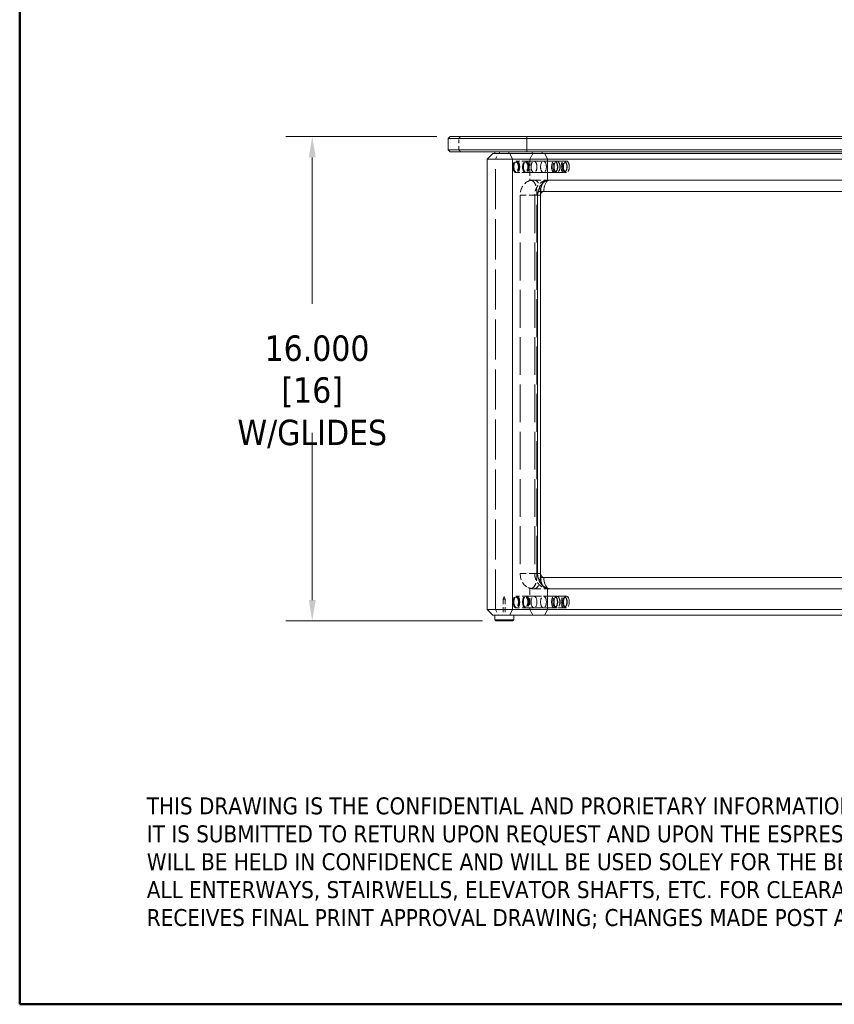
# Model space of a CAD drawing. Header units: inches. Extents: x 1 to 118, y 2 to 76.
# Tile 1 of 7: x 1 to 28, y 2 to 35. Entities that reach past the tile are written whole.
import ezdxf
from ezdxf.enums import TextEntityAlignment as Align

# ---------------------------------------------------------------- set-up
doc = ezdxf.new("R2010")
doc.units = ezdxf.units.IN
doc.header["$LTSCALE"] = 7
doc.header["$MEASUREMENT"] = 0
doc.linetypes.add('DASHED', pattern=[0.2067, 0.1654, -0.0413])
for name, color, linetype, lineweight in [('Border (ANSI)', 7, 'Continuous', 50), ('Dimension (ANSI)', 7, 'Continuous', 13), ('Hidden (ANSI)', 7, 'DASHED', 13), ('Hidden Narrow (ANSI)', 7, 'DASHED', 13), ('Title (ANSI)', 7, 'Continuous', 25), ('Visible (ANSI)', 7, 'Continuous', 13), ('Visible Narrow (ANSI)', 7, 'Continuous', 13)]:
    doc.layers.add(name, color=color, linetype=linetype, lineweight=lineweight)
doc.styles.add('Note Text (ANSI)', font='tahoma.ttf')
doc.styles.add('Text Style53', font='tahomabd.ttf')
doc.dimstyles.new('Default (ANSI)', dxfattribs={"dimscale": 7, "dimtxt": 0.12, "dimasz": 0.098425, "dimexe": 0.125, "dimexo": 0.0625, "dimgap": 0.031496, "dimtad": 0, "dimtih": 1, "dimtoh": 1, "dimdec": 3, "dimrnd": 1e-08, "dimzin": 4, "dimdsep": 46, "dimtxsty": 'Note Text (ANSI)', "dimcen": 0.09, "dimdle": 0.393701, "dimclrd": 256, "dimclre": 256, "dimclrt": 256, "dimadec": 0, "dimazin": 1, "dimtfac": 1, "dimtofl": 0, "dimtmove": 0, "dimatfit": 3, "dimfxl": 1, "dimtolj": 1, "dimtzin": 4, "dimlwd": -1, "dimlwe": -1, "dimarcsym": 0})

# ---------------------------------------------------------------- blocks, each defined once
blk = doc.blocks.new('Borders GILMORE BOARDER')
at = {"layer": 'Border (ANSI)'}
for p, q in [((0.2, 0.35), (0.2, 10.8)), ((16.8, 0.35), (0.2, 0.35))]:
    blk.add_line(p, q, dxfattribs=at)
blk = doc.blocks.new('Title Blocks 2020 CUMBERLAND VENDOR TITLE BLOCK')
at = {"layer": 'Title (ANSI)', "color": 1, "true_color": 0xff0000, "insert": (0.5, 1.4371), "char_height": 0.08, "attachment_point": 1, "line_spacing_factor": 0.987884, "style": 'Note Text (ANSI)'}
blk.add_mtext("\\fTahoma|b0|i0;{\\H0.0800;THIS DRAWING IS THE CONFIDENTIAL AND PRORIETARY INFORMATION OF CUMBERLAND CORPORATION, AND OR IT'S OPERATING COMPANIES.\\P}\\fTahoma|b0|i0;{\\H0.0800;IT IS SUBMITTED TO RETURN UPON REQUEST AND UPON THE ESPRESSED CONDITION THAT THE INFORMATION CONTAINED HEREIN\\P}\\fTahoma|b0|i0;{\\H0.0800;WILL BE HELD IN CONFIDENCE AND WILL BE USED SOLEY FOR THE BENEFIT OF THE OWNERS. CUSTOMERS RESPONSIBLE FOR VERIFYING\\P}\\fTahoma|b0|i0;{\\H0.0800;ALL ENTERWAYS, STAIRWELLS, ELEVATOR SHAFTS, ETC. FOR CLEARANCE, DELIVERY AND ISTALLATION. LEAD TIME BEGINS WHEN ORIGINATOR\\P}\\fTahoma|b0|i0;{\\H0.0800;RECEIVES FINAL PRINT APPROVAL DRAWING; CHANGES MADE POST APPROVEL AFFECT LEAD TIME START DATE}", dxfattribs=at)
at = {"layer": 'Title (ANSI)', "style": 'Text Style53'}
blk.add_attdef('<DRAWN_BY:>', text='', height=0.1, dxfattribs=at).set_placement((12.78, 0.7407), align=Align.MIDDLE_CENTER)
blk = doc.blocks.new('*D9')
at = {"layer": 'Defpoints', "color": 0, "transparency": 16777216}
for p in [(15.622, 31.114), (11.067, 15.114), (17.13, 15.114)]:
    blk.add_point(p, dxfattribs=at)
at = {"layer": 'Dimension (ANSI)', "transparency": 16777216}
for p, q in [((15.185, 31.114), (10.192, 31.114)), ((11.067, 30.425), (11.067, 25.585)), ((11.067, 15.803), (11.067, 21.331)), ((16.692, 15.114), (10.192, 15.114))]:
    blk.add_line(p, q, dxfattribs=at)
for points in [[(10.952, 30.425), (11.181, 30.425), (11.067, 31.114)], [(10.952, 15.803), (11.181, 15.803), (11.067, 15.114)]]:
    blk.add_solid(points, dxfattribs=at)
at = {"layer": 'Dimension (ANSI)', "transparency": 16777216, "char_height": 0.84, "attachment_point": 5, "style": 'Note Text (ANSI)'}
for s, insert in [('\\A1; \\fTahoma|b0|i0;16.000', (11.067, 24.116)), ('\\A1;[16]{\\P\\fTahoma|b0|i0;W/GLIDES}', (11.067, 21.988))]:
    blk.add_mtext(s, dxfattribs=dict(at, insert=insert))

msp = doc.modelspace()

# ---------------------------------------------------------------- linework, layer by layer
at = {"layer": 'Hidden (ANSI)', "ltscale": 0.016906}
msp.add_line((18.32913, 30.55129), (18.32913, 30.61379), dxfattribs=at)
at = {"layer": 'Hidden (ANSI)', "ltscale": 0.011829}
for p, q in [((17.75166, 30.24483), (17.76955, 30.27014)), ((18.06416, 30.24483), (18.08205, 30.27014)), ((19.14336, 30.24483), (19.12546, 30.27014)), ((19.45586, 30.24483), (19.43796, 30.27014)), ((17.75166, 29.98274), (17.76955, 29.95743)), ((18.06416, 29.98274), (18.08205, 29.95743)), ((19.14336, 29.98274), (19.12546, 29.95743)), ((19.45586, 29.98274), (19.43796, 29.95743)), ((17.75166, 15.86983), (17.76955, 15.89514)), ((18.06416, 15.86983), (18.08205, 15.89514)), ((19.14336, 15.86983), (19.12546, 15.89514)), ((19.45586, 15.86983), (19.43796, 15.89514)), ((17.75166, 15.60774), (17.76955, 15.58243)), ((18.06416, 15.60774), (18.08205, 15.58243)), ((19.14336, 15.60774), (19.12546, 15.58243)), ((19.45586, 15.60774), (19.43796, 15.58243))]:
    msp.add_line(p, q, dxfattribs=at)
at = {"layer": 'Hidden (ANSI)', "ltscale": 0.098085}
for p, q in [((18.11049, 30.30529), (17.79799, 30.30529)), ((18.11049, 29.92229), (17.79799, 29.92229)), ((17.79799, 15.93029), (18.11049, 15.93029)), ((17.79799, 15.54729), (18.11049, 15.54729))]:
    msp.add_line(p, q, dxfattribs=at)
at = {"layer": 'Hidden (ANSI)', "ltscale": 0.08965}
for p, q in [((17.82484, 30.30529), (18.11049, 30.30529)), ((17.82484, 29.92229), (18.11049, 29.92229)), ((18.11049, 15.93029), (17.82484, 15.93029)), ((18.11049, 15.54729), (17.82484, 15.54729))]:
    msp.add_line(p, q, dxfattribs=at)
at = {"layer": 'Hidden (ANSI)', "ltscale": 0.186968}
for p, q in [((18.70588, 30.30529), (18.11049, 30.30529)), ((18.70588, 29.92229), (18.11049, 29.92229)), ((18.11049, 15.93029), (18.70588, 15.93029)), ((18.11049, 15.54729), (18.70588, 15.54729))]:
    msp.add_line(p, q, dxfattribs=at)
at = {"layer": 'Hidden (ANSI)', "ltscale": 0.391179}
for p, q in [((19.38268, 30.30529), (18.13734, 30.30529)), ((19.38268, 29.92229), (18.13734, 29.92229)), ((18.13734, 15.93029), (19.38268, 15.93029)), ((18.13734, 15.54729), (19.38268, 15.54729))]:
    msp.add_line(p, q, dxfattribs=at)
at = {"layer": 'Hidden (ANSI)', "ltscale": 0.072052}
for p, q in [((18.25788, 30.36379), (18.35163, 30.55129)), ((18.35163, 15.30129), (18.25788, 15.48879))]:
    msp.add_line(p, q, dxfattribs=at)
at = {"layer": 'Hidden (ANSI)', "ltscale": 0.072056}
for p, q in [((18.35164, 30.55129), (18.25788, 30.36379)), ((18.25788, 15.48879), (18.35164, 15.30129))]:
    msp.add_line(p, q, dxfattribs=at)
at = {"layer": 'Hidden (ANSI)', "ltscale": 0.191286}
for p, q in [((18.25788, 30.36379), (18.25788, 29.66042)), ((18.25788, 30.36379), (18.25788, 29.66042)), ((18.25788, 16.19215), (18.25788, 15.48879)), ((18.25788, 16.19215), (18.25788, 15.48879))]:
    msp.add_line(p, q, dxfattribs=at)
at = {"layer": 'Hidden (ANSI)', "ltscale": 0.237987}
for p, q in [((19.46365, 30.30529), (18.70588, 30.30529)), ((19.46365, 29.92229), (18.70588, 29.92229)), ((19.46365, 15.93029), (18.70588, 15.93029)), ((19.46365, 15.54729), (18.70588, 15.54729))]:
    msp.add_line(p, q, dxfattribs=at)
at = {"layer": 'Hidden (ANSI)', "ltscale": 0.032575}
for p, q in [((18.31781, 29.66781), (18.25788, 29.66042)), ((18.84138, 29.66042), (18.78145, 29.66781)), ((18.25788, 16.19215), (18.31781, 16.18476)), ((18.78145, 16.18476), (18.84138, 16.19215))]:
    msp.add_line(p, q, dxfattribs=at)
at = {"layer": 'Hidden (ANSI)', "ltscale": 0.022868}
for p, q in [((18.3631, 29.67629), (18.40578, 29.67629)), ((18.94747, 29.67629), (18.90575, 29.67629)), ((18.3631, 16.17629), (18.40578, 16.17629)), ((18.94747, 16.17629), (18.90575, 16.17629))]:
    msp.add_line(p, q, dxfattribs=at)
at = {"layer": 'Hidden (ANSI)', "ltscale": 0.158195}
for p, q in [((18.90575, 29.67629), (18.40578, 29.67629)), ((18.90575, 16.17629), (18.40578, 16.17629))]:
    msp.add_line(p, q, dxfattribs=at)
at = {"layer": 'Hidden (ANSI)', "ltscale": 0.067925}
for p, q in [((18.59538, 29.30129), (18.72038, 29.30129)), ((18.72038, 16.55129), (18.59538, 16.55129))]:
    msp.add_line(p, q, dxfattribs=at)
at = {"layer": 'Hidden (ANSI)', "ltscale": 1.079895}
for p, q in [((17.93611, 29.17629), (17.93611, 16.67629)), ((18.41755, 29.17629), (18.41755, 16.67629)), ((18.48713, 16.67629), (18.48713, 29.17629))]:
    msp.add_line(p, q, dxfattribs=at)
at = {"layer": 'Hidden (ANSI)', "ltscale": 0.026338}
for q in [(17.37981, 15.8342), (17.44181, 15.8342)]:
    msp.add_line((17.41081, 15.92629), q, dxfattribs=at)
at = {"layer": 'Hidden (ANSI)', "ltscale": 0.0264}
msp.add_line((17.37981, 15.8342), (17.44181, 15.8342), dxfattribs=at)
at = {"layer": 'Hidden (ANSI)', "ltscale": 0.144906}
for p, q in [((17.37981, 15.8342), (17.37981, 15.30129)), ((17.44181, 15.8342), (17.44181, 15.30129))]:
    msp.add_line(p, q, dxfattribs=at)
at = {"layer": 'Hidden (ANSI)', "ltscale": 0.076526}
for centre, start, end in [((17.42893, 11.59907), 90.294391, 94.868548), ((17.39268, 11.59907), 85.131452, 89.705609)]:
    msp.add_arc(centre, 3.52745, start, end, dxfattribs=at)
at = {"layer": 'Hidden (ANSI)', "ltscale": 0.327298}
for centre, major_axis in [((17.79799, 30.11379), (0, -0.1915)), ((17.82484, 30.11379), (0, -0.1915)), ((18.11049, 30.11379), (0, -0.1915)), ((18.13734, 30.11379), (0, -0.1915)), ((18.39338, 30.11379), (0, 0.1915)), ((18.39338, 30.11379), (0, -0.1915)), ((18.70588, 30.11379), (0, 0.1915)), ((18.70588, 30.11379), (0, -0.1915)), ((19.07018, 30.11379), (0, 0.1915)), ((19.15115, 30.11379), (0, -0.1915)), ((19.38268, 30.11379), (0, 0.1915)), ((19.46365, 30.11379), (0, -0.1915)), ((17.79799, 15.73879), (0, 0.1915)), ((17.82484, 15.73879), (0, -0.1915)), ((18.11049, 15.73879), (0, 0.1915)), ((18.13734, 15.73879), (0, 0.1915)), ((18.39338, 15.73879), (0, -0.1915)), ((18.39338, 15.73879), (0, -0.1915)), ((18.70588, 15.73879), (0, -0.1915)), ((18.70588, 15.73879), (0, -0.1915)), ((19.07018, 15.73879), (0, 0.1915)), ((19.15115, 15.73879), (0, 0.1915)), ((19.38268, 15.73879), (0, -0.1915)), ((19.46365, 15.73879), (0, 0.1915))]:
    msp.add_ellipse(centre, major_axis=major_axis, ratio=0.5, dxfattribs=at)
at = {"layer": 'Hidden (ANSI)', "ltscale": 0.274299}
for centre, major_axis in [((17.79799, 30.11379), (0, 0.1605)), ((18.11049, 30.11379), (0, 0.1605)), ((19.09703, 30.11379), (0, -0.1605)), ((19.40953, 30.11379), (0, -0.1605)), ((17.79799, 15.73879), (0, 0.1605)), ((18.11049, 15.73879), (0, -0.1605)), ((19.09703, 15.73879), (0, -0.1605)), ((19.40953, 15.73879), (0, 0.1605))]:
    msp.add_ellipse(centre, major_axis=major_axis, ratio=0.5, dxfattribs=at)
at = {"layer": 'Hidden (ANSI)', "ltscale": 0.179242}
for centre, major_axis, start_param, end_param in [((18.36508, 29.17629), (0, 0.5), 0.2525762, 1.57079633), ((18.36508, 16.67629), (0, -0.5), 4.71238898, 6.0306091)]:
    msp.add_ellipse(centre, major_axis=major_axis, ratio=0.85795905, start_param=start_param, end_param=end_param, dxfattribs=at)
at = {"layer": 'Hidden (ANSI)', "ltscale": 0.032716}
for centre, major_axis, ratio, start_param, end_param in [((18.37914, 29.30642), (-0.10802, 0.3591), 0.49741876, 6.03745143, 6.35906277), ((18.88065, 29.30642), (-0.10622, 0.35964), 0.47073047, 5.92063899, 6.24225032), ((18.37914, 16.54615), (-0.10802, -0.3591), 0.49741876, 6.20730785, 6.52891918), ((18.88065, 16.54615), (-0.10622, -0.35964), 0.47073047, 0.04093499, 0.36254632)]:
    msp.add_ellipse(centre, major_axis=major_axis, ratio=ratio, start_param=start_param, end_param=end_param, dxfattribs=at)
at = {"layer": 'Hidden (ANSI)', "ltscale": 0.00018469}
for centre, major_axis, start_param, end_param in [((18.90575, 29.30129), (0, 0.375), 0, 0.00279024), ((18.90575, 16.55129), (0, -0.375), 6.28039507, 6.28318531)]:
    msp.add_ellipse(centre, major_axis=major_axis, ratio=0.49429661, start_param=start_param, end_param=end_param, dxfattribs=at)
at = {"layer": 'Hidden (ANSI)', "ltscale": 0.053327}
for centre, major_axis, start_param, end_param in [((18.59538, 29.17629), (0, 0.125), 0, 1.57079633), ((18.59538, 16.67629), (0, -0.125), 4.71238898, 6.28318531)]:
    msp.add_ellipse(centre, major_axis=major_axis, ratio=0.8660254, start_param=start_param, end_param=end_param, dxfattribs=at)
at = {"layer": 'Hidden (ANSI)', "ltscale": 0.020371}
for points, knots in [([(18.20156, 29.63853), (18.206, 29.64066), (18.21048, 29.64273), (18.21953, 29.64675), (18.2241, 29.64869), (18.23331, 29.65243), (18.23795, 29.65424), (18.24731, 29.65771), (18.25202, 29.65937), (18.26152, 29.66256), (18.2663, 29.66408), (18.27111, 29.66552)], [5.892089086, 5.892089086, 5.892089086, 5.892089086, 5.91979309, 5.91979309, 5.947497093, 5.947497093, 5.975201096, 5.975201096, 6.0029051, 6.0029051, 6.030609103, 6.030609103, 6.030609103, 6.030609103]), ([(18.27111, 16.18705), (18.2663, 16.18849), (18.26152, 16.19002), (18.25202, 16.1932), (18.24731, 16.19487), (18.23795, 16.19834), (18.23331, 16.20014), (18.2241, 16.20388), (18.21953, 16.20583), (18.21048, 16.20984), (18.206, 16.21191), (18.20156, 16.21404)], [3.394168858, 3.394168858, 3.394168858, 3.394168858, 3.421872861, 3.421872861, 3.449576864, 3.449576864, 3.477280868, 3.477280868, 3.504984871, 3.504984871, 3.532688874, 3.532688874, 3.532688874, 3.532688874])]:
    msp.add_open_spline(points, degree=3, knots=knots, dxfattribs=at)
at = {"layer": 'Hidden (ANSI)', "ltscale": 0.033461}
for points in [[(18.3631, 29.67629), (18.32757, 29.67604), (18.29223, 29.6707), (18.25788, 29.66042)], [(18.25788, 16.19215), (18.29223, 16.18187), (18.32757, 16.17653), (18.3631, 16.17629)]]:
    msp.add_open_spline(points, degree=3, dxfattribs=at)
at = {"layer": 'Hidden (ANSI)', "ltscale": 0.022629}
for points, knots in [([(18.25788, 29.66042), (18.26347, 29.66042), (18.26906, 29.66042), (18.28299, 29.66042), (18.29132, 29.66042), (18.29965, 29.66041)], [0.041800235, 0.041800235, 0.041800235, 0.041800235, 0.126943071, 0.126943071, 0.253909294, 0.253909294, 0.253909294, 0.253909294]), ([(18.79962, 29.66041), (18.80795, 29.66042), (18.81628, 29.66042), (18.8302, 29.66042), (18.83579, 29.66042), (18.84138, 29.66042)], [0, 0, 0, 0, 0.127012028, 0.127012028, 0.21223367, 0.21223367, 0.21223367, 0.21223367]), ([(18.29965, 16.19216), (18.29131, 16.19216), (18.28298, 16.19216), (18.26906, 16.19215), (18.26347, 16.19215), (18.25788, 16.19215)], [0, 0, 0, 0, 0.127012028, 0.127012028, 0.21223367, 0.21223367, 0.21223367, 0.21223367]), ([(18.84138, 16.19215), (18.83579, 16.19215), (18.8302, 16.19215), (18.81628, 16.19216), (18.80795, 16.19216), (18.79962, 16.19216)], [0.041800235, 0.041800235, 0.041800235, 0.041800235, 0.126943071, 0.126943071, 0.253909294, 0.253909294, 0.253909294, 0.253909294])]:
    msp.add_open_spline(points, degree=3, knots=knots, dxfattribs=at)
at = {"layer": 'Hidden (ANSI)', "ltscale": 0.18868}
for points, knots in [([(18.29965, 29.66041), (18.3233, 29.66041), (18.34672, 29.65116), (18.39059, 29.61518), (18.41057, 29.58876), (18.44445, 29.5222), (18.45794, 29.48298), (18.47431, 29.40981), (18.47902, 29.37892), (18.48481, 29.3183), (18.4861, 29.29053), (18.48713, 29.23795), (18.48713, 29.21399), (18.48713, 29.17629)], [0, 0, 0, 0, 0.36052107, 0.36052107, 0.72250571, 0.72250571, 1.08374099, 1.08374099, 1.33104283, 1.33104283, 1.5499526, 1.5499526, 1.72264306, 1.72264306, 1.72264306, 1.72264306]), ([(18.48713, 16.67629), (18.48713, 16.64033), (18.48713, 16.61761), (18.48626, 16.5665), (18.48508, 16.53891), (18.4797, 16.47916), (18.47533, 16.44896), (18.45938, 16.37392), (18.44549, 16.33256), (18.41058, 16.2637), (18.39022, 16.23684), (18.34614, 16.20118), (18.32301, 16.19216), (18.29965, 16.19216)], [0, 0, 0, 0, 0.27394595, 0.27394595, 0.64071449, 0.64071449, 1.04650212, 1.04650212, 1.68363098, 1.68363098, 2.30497848, 2.30497848, 2.90505367, 2.90505367, 2.90505367, 2.90505367])]:
    msp.add_open_spline(points, degree=3, knots=knots, dxfattribs=at)
at = {"layer": 'Hidden (ANSI)', "ltscale": 0.181055}
for points, knots in [([(18.48713, 29.17629), (18.48713, 29.18157), (18.48713, 29.18791), (18.48713, 29.1954), (18.48713, 29.19805), (18.48713, 29.23794), (18.4871, 29.27951), (18.48217, 29.36095), (18.47714, 29.40078), (18.46583, 29.45619), (18.46035, 29.4779), (18.44733, 29.5187), (18.4398, 29.53779), (18.42412, 29.57113), (18.41443, 29.58827), (18.3934, 29.61789), (18.38206, 29.63037), (18.36061, 29.64896), (18.34854, 29.65686), (18.33007, 29.66461), (18.3239, 29.66653), (18.31781, 29.66781)], [0, 0, 0, 0, 0.04026898, 0.04026898, 0.05706506, 0.05706506, 0.34423582, 0.34423582, 0.63140658, 0.63140658, 0.8003197, 0.8003197, 0.96923282, 0.96923282, 1.14910202, 1.14910202, 1.32897122, 1.32897122, 1.5054828, 1.5054828, 1.59277975, 1.59277975, 1.59277975, 1.59277975]), ([(18.31781, 16.18476), (18.3239, 16.18604), (18.33007, 16.18796), (18.34854, 16.19571), (18.36061, 16.20361), (18.38206, 16.2222), (18.3934, 16.23468), (18.41443, 16.2643), (18.42412, 16.28144), (18.4398, 16.31478), (18.44733, 16.33387), (18.46035, 16.37467), (18.46583, 16.39638), (18.47714, 16.45179), (18.48217, 16.49162), (18.4871, 16.57306), (18.48713, 16.61463), (18.48713, 16.65453), (18.48713, 16.65717), (18.48713, 16.66466), (18.48713, 16.671), (18.48713, 16.67629)], [-1.59277975, -1.59277975, -1.59277975, -1.59277975, -1.5054828, -1.5054828, -1.32897122, -1.32897122, -1.14910202, -1.14910202, -0.96923282, -0.96923282, -0.8003197, -0.8003197, -0.63140658, -0.63140658, -0.34423582, -0.34423582, -0.05706506, -0.05706506, -0.04026898, -0.04026898, 0, 0, 0, 0])]:
    msp.add_open_spline(points, degree=3, knots=knots, dxfattribs=at)
at = {"layer": 'Hidden (ANSI)', "ltscale": 0.177057}
for points, knots in [([(18.77369, 29.66584), (18.72829, 29.65235), (18.68558, 29.63228), (18.60897, 29.58239), (18.57504, 29.55262), (18.51718, 29.48703), (18.4932, 29.45121), (18.45512, 29.37626), (18.44099, 29.33712), (18.42221, 29.25742), (18.41755, 29.21685), (18.41755, 29.17629)], [0.25402075, 0.25402075, 0.25402075, 0.25402075, 0.51737587, 0.51737587, 0.78073098, 0.78073098, 1.0440861, 1.0440861, 1.30744121, 1.30744121, 1.57079633, 1.57079633, 1.57079633, 1.57079633]), ([(18.41755, 16.67629), (18.41755, 16.63572), (18.42221, 16.59515), (18.44099, 16.51545), (18.45512, 16.47631), (18.4932, 16.40137), (18.51718, 16.36554), (18.57504, 16.29995), (18.60897, 16.27018), (18.68558, 16.22029), (18.72829, 16.20022), (18.77369, 16.18673)], [1.57079633, 1.57079633, 1.57079633, 1.57079633, 1.83415144, 1.83415144, 2.09750656, 2.09750656, 2.36086167, 2.36086167, 2.62421679, 2.62421679, 2.8875719, 2.8875719, 2.8875719, 2.8875719])]:
    msp.add_open_spline(points, degree=3, knots=knots, dxfattribs=at)
at = {"layer": 'Hidden (ANSI)', "ltscale": 0.068968}
for points, knots in [([(18.78145, 29.66781), (18.77537, 29.66653), (18.76919, 29.66461), (18.75073, 29.65686), (18.73866, 29.64896), (18.7172, 29.63037), (18.70587, 29.61789), (18.6859, 29.58977), (18.6771, 29.57457), (18.66955, 29.55914)], [-1.592779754, -1.592779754, -1.592779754, -1.592779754, -1.505482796, -1.505482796, -1.328971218, -1.328971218, -1.149102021, -1.149102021, -0.98738734, -0.98738734, -0.98738734, -0.98738734]), ([(18.66955, 16.29343), (18.67067, 16.29114), (18.67179, 16.28889), (18.68089, 16.27121), (18.69034, 16.2558), (18.71063, 16.22922), (18.72147, 16.21805), (18.7419, 16.20142), (18.75336, 16.19435), (18.77052, 16.18756), (18.77602, 16.1859), (18.78145, 16.18476)], [0.986053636, 0.986053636, 0.986053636, 0.986053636, 1.009941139, 1.009941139, 1.179391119, 1.179391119, 1.348841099, 1.348841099, 1.51551745, 1.51551745, 1.593160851, 1.593160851, 1.593160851, 1.593160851])]:
    msp.add_open_spline(points, degree=3, knots=knots, dxfattribs=at)
at = {"layer": 'Hidden (ANSI)', "ltscale": 0.072482}
for points, knots in [([(18.67786, 29.56693), (18.69365, 29.59526), (18.71177, 29.61793), (18.75313, 29.6514), (18.77626, 29.66041), (18.79962, 29.66041)], [1.75905645, 1.75905645, 1.75905645, 1.75905645, 2.30497848, 2.30497848, 2.90505367, 2.90505367, 2.90505367, 2.90505367]), ([(18.79962, 16.19216), (18.77596, 16.19216), (18.75254, 16.20141), (18.71126, 16.23527), (18.69343, 16.2577), (18.67786, 16.28564)], [0, 0, 0, 0, 0.36052107, 0.36052107, 0.679845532, 0.679845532, 0.679845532, 0.679845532])]:
    msp.add_open_spline(points, degree=3, knots=knots, dxfattribs=at)
at = {"layer": 'Hidden (ANSI)', "ltscale": 0.036748}
for points in [[(18.77263, 29.65638), (18.81544, 29.66925), (18.86054, 29.67603), (18.90523, 29.67628)], [(18.90523, 16.17629), (18.86054, 16.17654), (18.81544, 16.18332), (18.77263, 16.19619)]]:
    msp.add_open_spline(points, degree=3, dxfattribs=at)
at = {"layer": 'Hidden Narrow (ANSI)', "ltscale": 0.02395}
for p, q in [((15.9077, 31.05129), (15.96183, 31.11379)), ((15.96183, 30.61379), (15.9077, 30.67629))]:
    msp.add_line(p, q, dxfattribs=at)
at = {"layer": 'Hidden Narrow (ANSI)', "ltscale": 0.101937}
msp.add_line((15.9077, 30.67629), (15.9077, 31.05129), dxfattribs=at)
at = {"layer": 'Hidden Narrow (ANSI)', "ltscale": 0.016906}
msp.add_line((17.25027, 30.55129), (17.25027, 30.61379), dxfattribs=at)
at = {"layer": 'Hidden Narrow (ANSI)', "ltscale": 0.072051}
for p, q in [((17.12184, 30.36379), (17.21816, 30.55129)), ((17.12184, 15.48879), (17.21816, 15.30129))]:
    msp.add_line(p, q, dxfattribs=at)
at = {"layer": 'Hidden Narrow (ANSI)', "ltscale": 1.142289}
msp.add_line((17.12184, 15.48879), (17.12184, 30.36379), dxfattribs=at)
at = {"layer": 'Hidden Narrow (ANSI)', "ltscale": 0.162678}
for p, q in [((18.41755, 29.17629), (17.93611, 29.17629)), ((18.41755, 16.67629), (17.93611, 16.67629))]:
    msp.add_line(p, q, dxfattribs=at)
at = {"layer": 'Hidden Narrow (ANSI)', "ltscale": 0.074601}
for p, q in [((18.41755, 29.17629), (18.51364, 29.17629)), ((18.41755, 16.67629), (18.51364, 16.67629))]:
    msp.add_line(p, q, dxfattribs=at)
at = {"layer": 'Hidden Narrow (ANSI)', "ltscale": 0.160175}
for centre, major_axis, start_param, end_param in [((18.40578, 29.30129), (0, 0.375), 4.71238898, 6.28318531), ((18.40578, 16.55129), (0, -0.375), 0, 1.57079633)]:
    msp.add_ellipse(centre, major_axis=major_axis, ratio=0.50561793, start_param=start_param, end_param=end_param, dxfattribs=at)
at = {"layer": 'Hidden Narrow (ANSI)', "ltscale": 0.023391}
for centre, major_axis, start_param, end_param in [((18.90575, 29.30129), (0, 0.375), 0.00279024, 0.23302045), ((18.90575, 16.55129), (0, -0.375), 6.05016486, 6.28039507)]:
    msp.add_ellipse(centre, major_axis=major_axis, ratio=0.49429661, start_param=start_param, end_param=end_param, dxfattribs=at)
at = {"layer": 'Hidden Narrow (ANSI)', "ltscale": 0.03361}
for points in [[(18.40578, 29.67629), (18.36998, 29.67608), (18.33423, 29.67072), (18.29965, 29.66041)], [(18.90575, 29.67629), (18.86995, 29.67608), (18.83419, 29.67072), (18.79962, 29.66041)], [(18.40578, 16.17629), (18.36998, 16.17649), (18.33423, 16.18185), (18.29965, 16.19216)], [(18.90575, 16.17629), (18.86995, 16.17649), (18.83419, 16.18185), (18.79962, 16.19216)]]:
    msp.add_open_spline(points, degree=3, dxfattribs=at)
at = {"layer": 'Visible (ANSI)'}
for p, q in [((15.62212, 31.11379), (15.55962, 31.05129)), ((18.1577, 31.05129), (15.55962, 31.05129)), ((15.55962, 30.67629), (15.55962, 31.05129)), ((15.62212, 31.11379), (18.1577, 31.11379)), ((46.22136, 31.11379), (18.1577, 31.11379)), ((18.1577, 31.05129), (46.22136, 31.05129)), ((15.55962, 30.67629), (18.1577, 30.67629)), ((15.62212, 30.61379), (15.55962, 30.67629)), ((18.1577, 30.61379), (15.62212, 30.61379)), ((17.09831, 30.55129), (17.09831, 30.61379)), ((46.22136, 30.67629), (18.1577, 30.67629)), ((18.1577, 30.61379), (46.22136, 30.61379)), ((18.66163, 30.55129), (18.66163, 30.61379)), ((17.03581, 30.55129), (16.84831, 30.36379)), ((16.84831, 15.48879), (16.84831, 30.36379)), ((17.68427, 30.36379), (16.84831, 30.36379)), ((17.03581, 30.55129), (17.59312, 30.55129)), ((18.74762, 30.55129), (17.59312, 30.55129)), ((17.68427, 30.36379), (18.84138, 30.36379)), ((18.74763, 30.55129), (18.74762, 30.55129)), ((18.84138, 30.36379), (18.74762, 30.55129)), ((18.74763, 30.55129), (18.84138, 30.36379)), ((31.32755, 30.55129), (18.74763, 30.55129)), ((18.84138, 29.66042), (18.84138, 30.36379)), ((18.84138, 30.36379), (31.42131, 30.36379)), ((18.84138, 29.66042), (18.84138, 30.36379)), ((18.94747, 29.67629), (31.42131, 29.67629)), ((31.23381, 29.30129), (18.72038, 29.30129)), ((18.51364, 16.67629), (18.51364, 29.17629)), ((18.61213, 29.17629), (18.61213, 16.67629)), ((18.72038, 16.55129), (31.23381, 16.55129)), ((18.84138, 15.48879), (18.84138, 16.19215)), ((18.84138, 15.48879), (18.84138, 16.19215)), ((31.42131, 16.17629), (18.94747, 16.17629)), ((16.84831, 15.48879), (17.68427, 15.48879)), ((17.03581, 15.30129), (16.84831, 15.48879)), ((17.59312, 15.30129), (17.03581, 15.30129)), ((17.09831, 15.30129), (17.09831, 15.14504)), ((17.59312, 15.30129), (18.74762, 15.30129)), ((18.84138, 15.48879), (17.68427, 15.48879)), ((17.72331, 15.30129), (17.72331, 15.14504)), ((18.74762, 15.30129), (18.84138, 15.48879)), ((18.74762, 15.30129), (18.74763, 15.30129)), ((18.84138, 15.48879), (18.74763, 15.30129)), ((18.74763, 15.30129), (31.32755, 15.30129)), ((31.42131, 15.48879), (18.84138, 15.48879)), ((17.12956, 15.11379), (17.69206, 15.11379))]:
    msp.add_line(p, q, dxfattribs=at)
for centre, start, end in [((17.12956, 15.14504), 180, 270), ((17.69206, 15.14504), 270, 0)]:
    msp.add_arc(centre, 0.03125, start, end, dxfattribs=at)
for centre, major_axis, ratio, start_param, end_param in [((18.95057, 29.17629), (0, 0.5), 0.87387244, 0.2525762, 1.57079633), ((18.72038, 29.17629), (0, 0.125), 0.8660254, 0, 1.57079633), ((18.95057, 16.67629), (0, -0.5), 0.87387244, 4.71238898, 6.0306091), ((18.72038, 16.67629), (0, -0.125), 0.8660254, 4.71238898, 6.28318531)]:
    msp.add_ellipse(centre, major_axis=major_axis, ratio=ratio, start_param=start_param, end_param=end_param, dxfattribs=at)
for points in [[(18.84138, 29.66042), (18.87602, 29.6707), (18.91165, 29.67604), (18.94747, 29.67629)], [(18.94747, 16.17629), (18.91165, 16.17653), (18.87602, 16.18187), (18.84138, 16.19215)]]:
    msp.add_open_spline(points, degree=3, dxfattribs=at)
for points, knots in [([(18.61213, 29.17629), (18.61213, 29.21224), (18.61213, 29.23496), (18.61301, 29.28608), (18.61418, 29.31366), (18.61956, 29.37341), (18.62393, 29.40361), (18.63989, 29.47865), (18.65378, 29.52001), (18.67354, 29.559), (18.67568, 29.56302), (18.67786, 29.56693)], [0, 0, 0, 0, 0.27394595, 0.27394595, 0.64071449, 0.64071449, 1.04650212, 1.04650212, 1.68363098, 1.68363098, 1.75905645, 1.75905645, 1.75905645, 1.75905645]), ([(18.66955, 29.55914), (18.6687, 29.55741), (18.66787, 29.55567), (18.65946, 29.53779), (18.65193, 29.5187), (18.63892, 29.4779), (18.63343, 29.45619), (18.62212, 29.40078), (18.6171, 29.36095), (18.61216, 29.27951), (18.61213, 29.23794), (18.61213, 29.19805), (18.61213, 29.1954), (18.61213, 29.18791), (18.61213, 29.18157), (18.61213, 29.17629)], [-0.98738734, -0.98738734, -0.98738734, -0.98738734, -0.969232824, -0.969232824, -0.800319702, -0.800319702, -0.63140658, -0.63140658, -0.344235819, -0.344235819, -0.057065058, -0.057065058, -0.040268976, -0.040268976, 0, 0, 0, 0]), ([(18.67786, 16.28564), (18.67578, 16.28937), (18.67374, 16.2932), (18.65482, 16.33037), (18.64132, 16.3696), (18.62496, 16.44276), (18.62024, 16.47365), (18.61446, 16.53427), (18.61316, 16.56204), (18.61213, 16.61462), (18.61213, 16.63858), (18.61213, 16.67629)], [0.67984553, 0.67984553, 0.67984553, 0.67984553, 0.72250571, 0.72250571, 1.08374099, 1.08374099, 1.33104283, 1.33104283, 1.5499526, 1.5499526, 1.72264306, 1.72264306, 1.72264306, 1.72264306]), ([(18.61213, 16.67629), (18.61213, 16.671), (18.61213, 16.66466), (18.61213, 16.65717), (18.61213, 16.65453), (18.61213, 16.61315), (18.61217, 16.56991), (18.61767, 16.48545), (18.62323, 16.44426), (18.63571, 16.38693), (18.64181, 16.36441), (18.65526, 16.32525), (18.66233, 16.30823), (18.66955, 16.29343)], [0, 0, 0, 0, 0.040268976, 0.040268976, 0.057065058, 0.057065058, 0.355585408, 0.355585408, 0.654105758, 0.654105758, 0.832023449, 0.832023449, 0.986053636, 0.986053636, 0.986053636, 0.986053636])]:
    msp.add_open_spline(points, degree=3, knots=knots, dxfattribs=at)
at = {"layer": 'Visible Narrow (ANSI)'}
for p, q in [((18.1577, 31.05129), (18.1577, 31.11379)), ((18.1577, 30.67629), (18.1577, 31.05129)), ((17.56273, 30.55129), (17.56273, 30.61379)), ((18.1577, 30.61379), (18.1577, 30.67629)), ((17.68427, 30.36379), (17.59312, 30.55129)), ((17.68427, 15.48879), (17.68427, 30.36379)), ((18.51364, 29.17629), (18.61213, 29.17629)), ((18.51364, 16.67629), (18.61213, 16.67629)), ((17.68427, 15.48879), (17.59312, 15.30129)), ((17.09831, 15.14504), (17.72331, 15.14504))]:
    msp.add_line(p, q, dxfattribs=at)
for centre, major_axis, start_param, end_param in [((18.90575, 29.30129), (0, 0.375), 0.23302045, 1.57079633), ((18.90575, 16.55129), (0, -0.375), 4.71238898, 6.05016486)]:
    msp.add_ellipse(centre, major_axis=major_axis, ratio=0.49429661, start_param=start_param, end_param=end_param, dxfattribs=at)

# ---------------------------------------------------------------- block references
at = {"xscale": 7, "yscale": 7, "zscale": 7}
for name, p in [('Borders GILMORE BOARDER', (0, 0)), ('Title Blocks 2020 CUMBERLAND VENDOR TITLE BLOCK', (2.1, -0.77484))]:
    msp.add_blockref(name, p, dxfattribs=at)

# ---------------------------------------------------------------- dimensions: what is measured, and where the dimension line sits
at = {"layer": 'Dimension (ANSI)'}
dim = msp.add_linear_dim(base=(11.06657, 15.11379), p1=(15.62212, 31.11379), p2=(17.12956, 15.11379), angle=90, text=' \\fTahoma|b0|i0;<>\\X[16]{\\P\\fTahoma|b0|i0;W/GLIDES}', dimstyle='Default (ANSI)', override={"dimgap": 0.031496, "dimdec": 3, "dimpost": '\\X', "dimtol": 0, "dimlim": 0, "dimtp": 0, "dimtm": 0, "dimtdec": 2, "dimatfit": 1}, dxfattribs=at)
dim.commit()
dim.dimension.update_dxf_attribs({"geometry": '*D9', "text_midpoint": (11.06657, 23.45793), "dimtype": 160})

doc.saveas('drawing.dxf')
